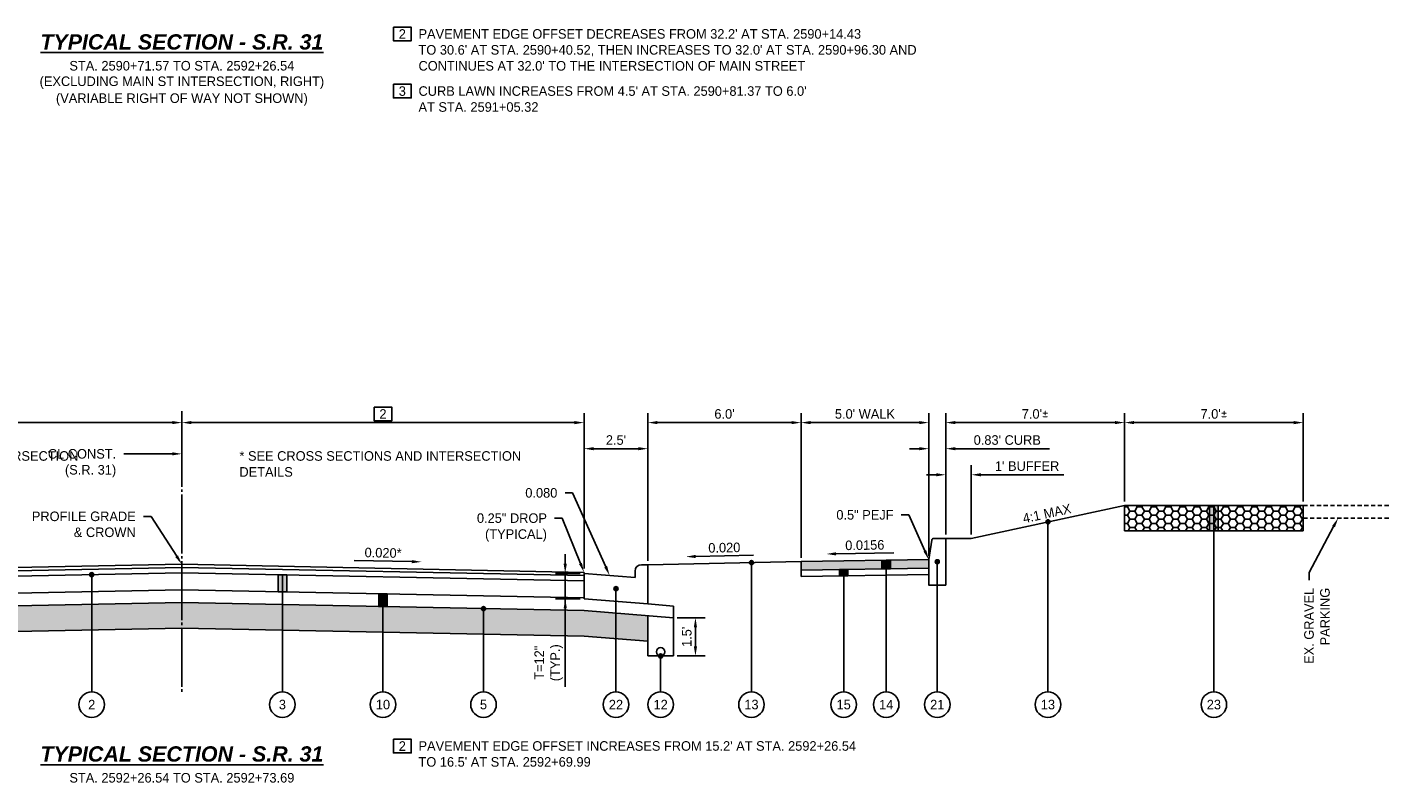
# Model space of a CAD drawing. Header units: feet. Extents: x 904 to 1979, y -2403 to -1843.
# Tile 29 of 34: x 1876 to 1930, y -1980 to -1950. Entities that reach past the tile are written whole.
import ezdxf
from ezdxf import colors
from ezdxf.entities.mleader import LeaderData, LeaderLine
from ezdxf.math import Vec2, Vec3

# ---------------------------------------------------------------- set-up
doc = ezdxf.new("R2010")
doc.units = ezdxf.units.FT
doc.header["$MEASUREMENT"] = 0
doc.linetypes.add('cl', pattern=[5, 0.09375, -0.09375, 4.625, -0.09375, 0.09375])
doc.linetypes.add('OhDOT_USTN3', pattern=[0.22, 0.165, -0.055])
for name, color, linetype in [('GE_P_CL', 180, 'cl'), ('PV_X_EOP', 27, 'OhDOT_USTN3'), ('RD_P_Text', 1, 'Continuous'), ('SC_Shading1', 247, 'Continuous'), ('SC_Shading1_Resurfacing', 247, 'Continuous'), ('SC_Shading2', 255, 'Continuous')]:
    doc.layers.add(name, color=color, linetype=linetype)
doc.styles.add('Slanted-Normal', font='font31.shx', dxfattribs={"height": 0.1})
doc.styles.get("Standard").update_dxf_attribs({"font": 'font31.shx'})
doc.dimstyles.new('COEC', dxfattribs={"dimscale": 13.9, "dimtxt": 0.18, "dimasz": 0.18, "dimexe": 0.18, "dimexo": 0.0625, "dimgap": 0.09, "dimtad": 1, "dimzin": 0, "dimdsep": 46, "dimtxsty": 'Standard', "dimcen": 0.09, "dimclrd": 256, "dimclre": 256, "dimclrt": 256, "dimaunit": 1, "dimadec": 4, "dimazin": 0, "dimtfac": 1, "dimtofl": 0, "dimtmove": 0, "dimatfit": 3, "dimfxl": 1, "dimtolj": 1, "dimtzin": 0, "dimlwd": -1, "dimlwe": -1, "dimarcsym": 0})

# ---------------------------------------------------------------- blocks, each defined once
blk = doc.blocks.new('*D1141')
at = {"layer": 'Defpoints', "color": 0, "transparency": 16777216}
for p in [(1897.383, -1971.79), (1898.12, -1971.79), (1898.12, -1972.79)]:
    blk.add_point(p, dxfattribs=at)
at = {"layer": 'RD_P_Text', "transparency": 16777216}
for p, q in [((1897.383, -1971.415), (1897.383, -1971.04)), ((1897.97, -1971.79), (1897.008, -1971.79)), ((1897.383, -1972.79), (1897.383, -1971.79)), ((1897.97, -1972.79), (1897.008, -1972.79)), ((1897.383, -1976.235), (1897.383, -1972.79)), ((1897.383, -1973.165), (1897.383, -1973.54))]:
    blk.add_line(p, q, dxfattribs=at)
for points in [[(1897.321, -1971.415), (1897.446, -1971.415), (1897.383, -1971.79)], [(1897.321, -1973.165), (1897.446, -1973.165), (1897.383, -1972.79)]]:
    blk.add_solid(points, dxfattribs=at)
at = {"layer": 'RD_P_Text', "transparency": 16777216, "insert": (1896.733, -1975.294), "char_height": 0.375, "attachment_point": 5, "rotation": 90}
blk.add_mtext('\\A1;T=12"\\P(TYP.)', dxfattribs=at)
blk = doc.blocks.new('*D1142')
at = {"layer": 'Defpoints', "color": 0, "transparency": 16777216}
for p in [(1901.62, -1973.529), (1902.482, -1973.529), (1901.62, -1975.029)]:
    blk.add_point(p, dxfattribs=at)
at = {"layer": 'RD_P_Text', "transparency": 16777216}
for p, q in [((1901.77, -1973.529), (1902.857, -1973.529)), ((1902.482, -1974.654), (1902.482, -1973.904)), ((1901.77, -1975.029), (1902.857, -1975.029))]:
    blk.add_line(p, q, dxfattribs=at)
for points in [[(1902.419, -1973.904), (1902.544, -1973.904), (1902.482, -1973.529)], [(1902.419, -1974.654), (1902.544, -1974.654), (1902.482, -1975.029)]]:
    blk.add_solid(points, dxfattribs=at)
at = {"layer": 'RD_P_Text', "transparency": 16777216, "insert": (1902.144, -1974.279), "char_height": 0.375, "attachment_point": 5, "rotation": 90}
blk.add_mtext("\\A1;1.5'", dxfattribs=at)
blk = doc.blocks.new('*D1143')
at = {"layer": 'Defpoints', "color": 0, "transparency": 16777216}
for p in [(1864.72, -1965.881), (1882.37, -1965.435), (1864.72, -1971.788)]:
    blk.add_point(p, dxfattribs=at)
at = {"layer": 'RD_P_Text', "transparency": 16777216}
for p, q in [((1864.72, -1971.638), (1864.72, -1965.506)), ((1881.995, -1965.881), (1865.095, -1965.881)), ((1882.37, -1965.585), (1882.37, -1966.256))]:
    blk.add_line(p, q, dxfattribs=at)
for points in [[(1865.095, -1965.818), (1865.095, -1965.943), (1864.72, -1965.881)], [(1881.995, -1965.818), (1881.995, -1965.943), (1882.37, -1965.881)]]:
    blk.add_solid(points, dxfattribs=at)
at = {"layer": 'RD_P_Text', "transparency": 16777216, "insert": (1873.545, -1965.543), "char_height": 0.375, "attachment_point": 5}
blk.add_mtext('\\A1;1', dxfattribs=at)
blk = doc.blocks.new('*D1144')
at = {"layer": 'Defpoints', "color": 0, "transparency": 16777216}
for p in [(1882.37, -1965.435), (1882.37, -1965.881), (1898.12, -1971.75)]:
    blk.add_point(p, dxfattribs=at)
at = {"layer": 'RD_P_Text', "transparency": 16777216}
for p, q in [((1882.37, -1965.585), (1882.37, -1966.256)), ((1897.745, -1965.881), (1882.745, -1965.881)), ((1898.12, -1971.6), (1898.12, -1965.506))]:
    blk.add_line(p, q, dxfattribs=at)
for points in [[(1882.745, -1965.818), (1882.745, -1965.943), (1882.37, -1965.881)], [(1897.745, -1965.818), (1897.745, -1965.943), (1898.12, -1965.881)]]:
    blk.add_solid(points, dxfattribs=at)
at = {"layer": 'RD_P_Text', "transparency": 16777216, "insert": (1890.245, -1965.543), "char_height": 0.375, "attachment_point": 5}
blk.add_mtext('\\A1;2', dxfattribs=at)
blk = doc.blocks.new('*D1146')
at = {"layer": 'Defpoints', "color": 0, "transparency": 16777216}
for p in [(1900.62, -1966.903), (1898.12, -1971.75), (1900.62, -1971.45)]:
    blk.add_point(p, dxfattribs=at)
at = {"layer": 'RD_P_Text', "transparency": 16777216}
for p, q in [((1898.12, -1971.6), (1898.12, -1966.528)), ((1898.495, -1966.903), (1900.245, -1966.903)), ((1900.62, -1971.3), (1900.62, -1966.528))]:
    blk.add_line(p, q, dxfattribs=at)
for points in [[(1898.495, -1966.841), (1898.495, -1966.966), (1898.12, -1966.903)], [(1900.245, -1966.841), (1900.245, -1966.966), (1900.62, -1966.903)]]:
    blk.add_solid(points, dxfattribs=at)
at = {"layer": 'RD_P_Text', "transparency": 16777216, "insert": (1899.37, -1966.566), "char_height": 0.375, "attachment_point": 5}
blk.add_mtext("\\A1;2.5'", dxfattribs=at)
blk = doc.blocks.new('*D1149')
at = {"layer": 'Defpoints', "color": 0, "transparency": 16777216}
for p in [(1900.62, -1965.881), (1900.62, -1971.45), (1906.62, -1971.33)]:
    blk.add_point(p, dxfattribs=at)
at = {"layer": 'RD_P_Text', "transparency": 16777216}
for p, q in [((1900.62, -1971.3), (1900.62, -1965.506)), ((1906.245, -1965.881), (1900.995, -1965.881)), ((1906.62, -1971.18), (1906.62, -1965.506))]:
    blk.add_line(p, q, dxfattribs=at)
for points in [[(1900.995, -1965.818), (1900.995, -1965.943), (1900.62, -1965.881)], [(1906.245, -1965.818), (1906.245, -1965.943), (1906.62, -1965.881)]]:
    blk.add_solid(points, dxfattribs=at)
at = {"layer": 'RD_P_Text', "transparency": 16777216, "insert": (1903.62, -1965.543), "char_height": 0.375, "attachment_point": 5}
blk.add_mtext("\\A1;6.0'", dxfattribs=at)
blk = doc.blocks.new('*D1150')
at = {"layer": 'Defpoints', "color": 0, "transparency": 16777216}
for p in [(1906.62, -1965.881), (1911.62, -1971.252), (1906.62, -1971.33)]:
    blk.add_point(p, dxfattribs=at)
at = {"layer": 'RD_P_Text', "transparency": 16777216}
for p, q in [((1906.62, -1971.18), (1906.62, -1965.506)), ((1911.245, -1965.881), (1906.995, -1965.881)), ((1911.62, -1971.102), (1911.62, -1965.506))]:
    blk.add_line(p, q, dxfattribs=at)
for points in [[(1906.995, -1965.818), (1906.995, -1965.943), (1906.62, -1965.881)], [(1911.245, -1965.818), (1911.245, -1965.943), (1911.62, -1965.881)]]:
    blk.add_solid(points, dxfattribs=at)
at = {"layer": 'RD_P_Text', "transparency": 16777216, "insert": (1909.12, -1965.543), "char_height": 0.375, "attachment_point": 5}
blk.add_mtext("\\A1;5.0' WALK", dxfattribs=at)
blk = doc.blocks.new('*D1151')
at = {"layer": 'Defpoints', "color": 0, "transparency": 16777216}
for p in [(1912.286, -1965.881), (1919.286, -1969.124), (1912.286, -1970.419)]:
    blk.add_point(p, dxfattribs=at)
at = {"layer": 'RD_P_Text', "transparency": 16777216}
for p, q in [((1912.286, -1970.269), (1912.286, -1965.506)), ((1918.911, -1965.881), (1912.661, -1965.881)), ((1919.286, -1968.974), (1919.286, -1965.506))]:
    blk.add_line(p, q, dxfattribs=at)
for points in [[(1912.661, -1965.818), (1912.661, -1965.943), (1912.286, -1965.881)], [(1918.911, -1965.818), (1918.911, -1965.943), (1919.286, -1965.881)]]:
    blk.add_solid(points, dxfattribs=at)
at = {"layer": 'RD_P_Text', "transparency": 16777216, "insert": (1915.786, -1965.543), "char_height": 0.375, "attachment_point": 5}
blk.add_mtext("\\A1;7.0'{\\fISOCPEUR|b0|i0|c0|p34;%%P}", dxfattribs=at)
blk = doc.blocks.new('*D1152')
at = {"layer": 'Defpoints', "color": 0, "transparency": 16777216}
for p in [(1912.286, -1966.903), (1912.286, -1970.419), (1911.62, -1971.252)]:
    blk.add_point(p, dxfattribs=at)
at = {"layer": 'RD_P_Text', "transparency": 16777216}
for p, q in [((1911.245, -1966.903), (1910.87, -1966.903)), ((1911.62, -1971.102), (1911.62, -1966.528)), ((1912.286, -1970.269), (1912.286, -1966.528)), ((1912.661, -1966.903), (1916.351, -1966.903))]:
    blk.add_line(p, q, dxfattribs=at)
for points in [[(1911.245, -1966.841), (1911.245, -1966.966), (1911.62, -1966.903)], [(1912.661, -1966.841), (1912.661, -1966.966), (1912.286, -1966.903)]]:
    blk.add_solid(points, dxfattribs=at)
at = {"layer": 'RD_P_Text', "transparency": 16777216, "insert": (1914.694, -1966.566), "char_height": 0.375, "attachment_point": 5}
blk.add_mtext("\\A1;0.83' CURB", dxfattribs=at)
blk = doc.blocks.new('*D1158')
at = {"layer": 'Defpoints', "color": 0, "transparency": 16777216}
for p in [(1919.286, -1965.881), (1919.286, -1969.124), (1926.286, -1969.124)]:
    blk.add_point(p, dxfattribs=at)
at = {"layer": 'RD_P_Text', "transparency": 16777216}
for p, q in [((1919.286, -1968.974), (1919.286, -1965.506)), ((1925.911, -1965.881), (1919.661, -1965.881)), ((1926.286, -1968.974), (1926.286, -1965.506))]:
    blk.add_line(p, q, dxfattribs=at)
for points in [[(1919.661, -1965.818), (1919.661, -1965.943), (1919.286, -1965.881)], [(1925.911, -1965.818), (1925.911, -1965.943), (1926.286, -1965.881)]]:
    blk.add_solid(points, dxfattribs=at)
at = {"layer": 'RD_P_Text', "transparency": 16777216, "insert": (1922.786, -1965.543), "char_height": 0.375, "attachment_point": 5}
blk.add_mtext("\\A1;7.0'{\\fISOCPEUR|b0|i0|c0|p34;%%P}", dxfattribs=at)
blk = doc.blocks.new('*D1159')
at = {"layer": 'Defpoints', "color": 0, "transparency": 16777216}
for p in [(1913.286, -1967.926), (1912.286, -1970.419), (1913.286, -1970.419)]:
    blk.add_point(p, dxfattribs=at)
at = {"layer": 'RD_P_Text', "transparency": 16777216}
for p, q in [((1911.911, -1967.926), (1911.536, -1967.926)), ((1912.286, -1970.269), (1912.286, -1967.551)), ((1913.286, -1970.269), (1913.286, -1967.551)), ((1913.661, -1967.926), (1916.905, -1967.926))]:
    blk.add_line(p, q, dxfattribs=at)
for points in [[(1911.911, -1967.863), (1911.911, -1967.988), (1912.286, -1967.926)], [(1913.661, -1967.863), (1913.661, -1967.988), (1913.286, -1967.926)]]:
    blk.add_solid(points, dxfattribs=at)
at = {"layer": 'RD_P_Text', "transparency": 16777216, "insert": (1915.471, -1967.588), "char_height": 0.375, "attachment_point": 5}
blk.add_mtext("\\A1;1' BUFFER", dxfattribs=at)

msp = doc.modelspace()

# ---------------------------------------------------------------- hatches: boundary and pattern name
at = {"layer": 'RD_P_Text'}
h = msp.add_hatch(color=256, dxfattribs=at)
h.dxf.hatch_style = 1
h.paths.add_polyline_path([(1922.953, -1969.124), (1922.953, -1970.124), (1922.62, -1970.124), (1922.62, -1969.124)])
h = msp.add_hatch(color=256, dxfattribs=at)
h.dxf.hatch_style = 1
edge = h.paths.add_edge_path()
edge.add_arc((1916.286, -1969.772), 0.08, 180, 540, ccw=False)
h = msp.add_hatch(color=256, dxfattribs=at)
h.dxf.hatch_style = 1
edge = h.paths.add_edge_path()
edge.add_arc((1911.953, -1971.335), 0.08, 180, 540, ccw=False)
h = msp.add_hatch(color=256, dxfattribs=at)
h.dxf.hatch_style = 1
edge = h.paths.add_edge_path()
edge.add_arc((1878.84, -1971.839), 0.08, 0, 360)
h = msp.add_hatch(color=256, dxfattribs=at)
h.dxf.hatch_style = 1
edge = h.paths.add_edge_path()
edge.add_arc((1904.676, -1971.369), 0.08, 180, 540, ccw=False)
h = msp.add_hatch(color=256, dxfattribs=at)
h.dxf.hatch_style = 1
h.paths.add_polyline_path([(1908.454, -1971.635), (1908.122, -1971.64), (1908.122, -1971.89), (1908.454, -1971.885)])
h = msp.add_hatch(color=256, dxfattribs=at)
h.dxf.hatch_style = 1
h.paths.add_polyline_path([(1910.12, -1971.276), (1909.788, -1971.281), (1909.788, -1971.614), (1910.12, -1971.609)])
h = msp.add_hatch(color=256, dxfattribs=at)
h.dxf.hatch_style = 1
h.paths.add_polyline_path([(1886.141, -1971.844), (1886.474, -1971.851), (1886.474, -1972.517), (1886.141, -1972.51)])
h = msp.add_hatch(color=256, dxfattribs=at)
h.dxf.hatch_style = 1
edge = h.paths.add_edge_path()
edge.add_arc((1899.37, -1972.39), 0.08, 180, 540, ccw=False)
h = msp.add_hatch(color=256, dxfattribs=at)
h.dxf.hatch_style = 1
h.paths.add_polyline_path([(1890.078, -1972.589), (1890.411, -1972.595), (1890.411, -1973.095), (1890.078, -1973.089)])
h = msp.add_hatch(color=256, dxfattribs=at)
h.dxf.hatch_style = 1
edge = h.paths.add_edge_path()
edge.add_arc((1894.182, -1973.171), 0.08, 180, 540, ccw=False)
h = msp.add_hatch(color=256, dxfattribs=at)
h.dxf.hatch_style = 1
edge = h.paths.add_edge_path()
edge.add_arc((1901.12, -1975.029), 0.08, 180, 540, ccw=False)
at = {"layer": 'SC_Shading1'}
h = msp.add_hatch(dxfattribs=at)
h.set_pattern_fill('WICKER', color=256, scale=1.5)
h.set_pattern_definition([(0, (-39.2884, 58.6569), (0, 1.5), [0.439335, -0.257355, 0.621315, -0.18198]), (0, (-39.2884, 58.4749), (0, 1.5), [0.621315, -0.257355, 0.439335, -0.18198]), (0, (-38.8491, 59.5356), (0, 1.5), [0.621315, -0.257355, 0.439335, -0.18198]), (0, (-38.8491, 59.7176), (0, 1.5), [0.439335, -0.257355, 0.621315, -0.18198]), (90, (-39.031, 58.6569), (-1.5, 9e-17), [0.439335, -0.257355, 0.621315, -0.18198]), (90, (-38.8491, 58.6569), (-1.5, 9e-17), [0.621315, -0.257355, 0.439335, -0.18198]), (90, (-37.9704, 58.9142), (-1.5, 9e-17), [0.621315, -0.18198, 0.439335, -0.257355]), (90, (-37.7884, 59.0962), (-1.5, 9e-17), [0.439335, -0.18198, 0.621315, -0.257355]), (135, (-38.5384, 58.3462), (-1.4999962, -1.4999962), [0.439335, -0.257355, 0.36396, -0.257355, 0.621315, -0.18198]), (135, (-38.4097, 58.475), (-1.4999962, -1.4999962), [0.621315, -0.257355, 0.36396, -0.257355, 0.439335, -0.18198]), (135, (-37.531, 58.8389), (-1.4999962, -1.4999962), [0.36396, -0.257355, 0.621315, -0.18198, 0.439335, -0.257355]), (135, (-37.531, 59.0962), (-1.4999962, -1.4999962), [0.36396, -0.257355, 0.439335, -0.18198, 0.621315, -0.257355]), (45, (-38.4097, 58.2176), (-1.4999962, 1.4999962), [0.36396, -0.257355, 0.439335, -0.18198, 0.621315, -0.257355]), (45, (-38.667, 58.2176), (-1.4999962, 1.4999962), [0.36396, -0.257355, 0.621315, -0.18198, 0.439335, -0.257355]), (45, (-39.4704, 58.657), (-1.4999962, 1.4999962), [0.439335, -0.18198, 0.621315, -0.257355, 0.36396, -0.257355]), (45, (-39.7278, 58.657), (-1.4999962, 1.4999962), [0.621315, -0.18198, 0.439335, -0.257355, 0.36396, -0.257355])])
h.paths.add_polyline_path([(1862.22, -1974.487), (1864.72, -1974.287), (1882.37, -1973.934), (1898.12, -1974.249), (1900.62, -1974.449), (1900.62, -1973.449), (1898.12, -1973.249), (1882.37, -1972.934), (1864.72, -1973.287), (1862.22, -1973.487)])
at = {"layer": 'SC_Shading1_Resurfacing'}
h = msp.add_hatch(dxfattribs=at)
h.set_pattern_fill('HONEY', color=256, scale=1.5)
h.set_pattern_definition([(0, (7, 1.29433), (0.28125, 0.162379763), [0.1875, -0.375]), (120, (7, 1.29433), (-0.28125, 0.162379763), [0.1875, -0.375]), (60, (7, 1.29433), (6e-17, 0.324759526), [-0.375, 0.1875])])
h.paths.add_polyline_path([(1926.286, -1969.124), (1919.286, -1969.124), (1919.286, -1970.124), (1926.286, -1970.124)])
at = {"layer": 'SC_Shading2'}
h = msp.add_hatch(color=256, dxfattribs=at)
h.dxf.hatch_style = 1
h.paths.add_polyline_path([(1911.62, -1971.585), (1906.62, -1971.663), (1906.62, -1971.33), (1911.62, -1971.252)])

# ---------------------------------------------------------------- linework, layer by layer
at = {"layer": 'GE_P_CL', "ltscale": 0.5, "flags": 128}
msp.add_lwpolyline([(1882.37, -1976.435), (1882.37, -1965.435)], dxfattribs=at)
at = {"layer": 'PV_X_EOP', "flags": 128}
for points in [[(1929.634, -1969.124), (1926.286, -1969.124)], [(1929.634, -1969.624), (1926.286, -1969.624)]]:
    msp.add_lwpolyline(points, dxfattribs=at)
at = {"layer": 'RD_P_Text'}
for points in [[(1890.653, -1950.382), (1891.353, -1950.382), (1891.353, -1950.916), (1890.653, -1950.916)], [(1890.653, -1952.621), (1891.353, -1952.621), (1891.353, -1953.155), (1890.653, -1953.155)], [(1889.895, -1965.277), (1890.595, -1965.277), (1890.595, -1965.81), (1889.895, -1965.81)], [(1890.653, -1978.292), (1891.353, -1978.292), (1891.353, -1978.826), (1890.653, -1978.826)]]:
    msp.add_lwpolyline(points, close=True, dxfattribs=at)
at = {"layer": 'RD_P_Text', "flags": 128}
for points in [[(1913.286, -1970.419), (1919.286, -1969.124)], [(1919.286, -1969.124), (1926.286, -1969.124)], [(1919.286, -1970.124), (1919.286, -1969.124)], [(1922.62, -1969.124), (1922.62, -1970.124)], [(1922.953, -1969.124), (1922.953, -1970.124), (1922.62, -1970.124), (1922.62, -1969.124), (1922.953, -1969.124)], [(1922.786, -1969.124), (1922.786, -1976.435)], [(1922.953, -1969.124), (1922.953, -1970.124)], [(1926.286, -1970.124), (1926.286, -1969.124)], [(1916.286, -1969.772), (1916.286, -1976.435)], [(1919.286, -1970.124), (1926.286, -1970.124)], [(1912.286, -1970.419), (1913.286, -1970.419)], [(1906.62, -1971.33), (1911.62, -1971.252)], [(1864.72, -1971.788), (1882.37, -1971.435)], [(1864.72, -1971.913), (1882.37, -1971.56)], [(1864.72, -1972.121), (1882.37, -1971.768)], [(1882.37, -1971.435), (1898.12, -1971.75)], [(1882.37, -1971.56), (1898.12, -1971.875)], [(1882.37, -1971.768), (1898.12, -1972.083)], [(1898.12, -1971.79), (1900.12, -1971.95)], [(1898.12, -1971.79), (1898.12, -1972.79)], [(1900.12, -1971.7), (1900.12, -1971.95)], [(1900.37, -1971.45), (1900.62, -1971.45)], [(1900.62, -1971.45), (1906.62, -1971.33)], [(1900.62, -1971.45), (1900.62, -1972.99)], [(1900.62, -1972.99), (1900.62, -1971.45)], [(1904.676, -1971.369), (1904.676, -1976.435)], [(1906.62, -1971.663), (1911.62, -1971.585)], [(1908.454, -1971.635), (1908.122, -1971.64), (1908.122, -1971.89), (1908.454, -1971.885), (1908.454, -1971.635)], [(1910.12, -1971.276), (1909.788, -1971.281), (1909.788, -1971.614), (1910.12, -1971.609), (1910.12, -1971.276)], [(1911.953, -1971.335), (1911.953, -1976.435)], [(1886.141, -1971.844), (1886.474, -1971.851), (1886.474, -1972.517), (1886.141, -1972.51), (1886.141, -1971.844)], [(1906.62, -1971.913), (1911.62, -1971.835)], [(1864.72, -1972.787), (1882.37, -1972.434)], [(1882.37, -1972.434), (1898.12, -1972.749)], [(1890.078, -1972.589), (1890.411, -1972.595), (1890.411, -1973.095), (1890.078, -1973.089), (1890.078, -1972.589)], [(1898.12, -1972.79), (1900.62, -1972.99)], [(1899.37, -1972.39), (1899.37, -1976.435)], [(1864.72, -1973.287), (1882.37, -1972.934)], [(1882.37, -1972.934), (1898.12, -1973.249)], [(1898.12, -1973.249), (1901.62, -1973.529)], [(1900.62, -1972.99), (1901.62, -1973.07)], [(1901.62, -1973.07), (1901.62, -1973.529)], [(1900.62, -1973.449), (1900.62, -1975.029)], [(1901.62, -1973.529), (1901.62, -1975.029)], [(1864.72, -1974.287), (1882.37, -1973.934)], [(1882.37, -1973.934), (1898.12, -1974.249)], [(1898.12, -1974.249), (1900.62, -1974.449)], [(1900.62, -1975.029), (1901.62, -1975.029)], [(1901.12, -1975.029), (1901.12, -1976.435)]]:
    msp.add_lwpolyline(points, dxfattribs=at)
msp.add_lwpolyline([(1912.286, -1970.419), (1911.817, -1970.419, 0.371266), (1911.734, -1970.49), (1911.62, -1971.252), (1911.62, -1972.252), (1912.286, -1972.252)], format="xyb", close=True, dxfattribs=at)
at = {"layer": 'RD_P_Text', "linetype": 'ByBlock', "lineweight": -2}
for points in [[(1902.488, -1971.129), (1904.752, -1971.083)], [(1907.988, -1971.025), (1910.252, -1970.989)], [(1891.377, -1971.331), (1889.113, -1971.286)]]:
    msp.add_lwpolyline(points, dxfattribs=at)
at = {"layer": 'RD_P_Text', "ltscale": 0.5, "flags": 128}
for points in [[(1911.62, -1971.835), (1911.62, -1971.252)], [(1898.12, -1972.79), (1898.12, -1971.75)], [(1906.62, -1971.913), (1906.62, -1971.33)], [(1908.122, -1971.89), (1908.122, -1971.64)], [(1908.288, -1976.435), (1908.288, -1971.637)], [(1908.454, -1971.885), (1908.454, -1971.635)], [(1909.788, -1971.614), (1909.788, -1971.281)], [(1909.954, -1976.435), (1909.954, -1971.278)], [(1910.12, -1971.609), (1910.12, -1971.276)], [(1878.84, -1976.435), (1878.84, -1971.839)], [(1886.141, -1972.51), (1886.141, -1971.844)], [(1886.307, -1976.435), (1886.307, -1971.847)], [(1886.474, -1972.517), (1886.474, -1971.851)], [(1890.078, -1973.089), (1890.078, -1972.589)], [(1890.245, -1976.435), (1890.245, -1972.592)], [(1890.411, -1973.095), (1890.411, -1972.595)], [(1894.182, -1976.435), (1894.182, -1973.171)]]:
    msp.add_lwpolyline(points, dxfattribs=at)
at = {"layer": 'RD_P_Text'}
for centre, radius in [((1916.286, -1969.772), 0.08), ((1911.953, -1971.335), 0.08), ((1878.84, -1971.839), 0.08), ((1904.676, -1971.369), 0.08), ((1899.37, -1972.39), 0.08), ((1894.182, -1973.171), 0.08), ((1901.12, -1974.863), 0.166), ((1901.12, -1975.029), 0.08), ((1878.84, -1976.935), 0.5), ((1886.307, -1976.935), 0.5), ((1890.245, -1976.935), 0.5), ((1894.182, -1976.935), 0.5), ((1899.37, -1976.935), 0.5), ((1901.12, -1976.935), 0.5), ((1904.676, -1976.935), 0.5), ((1908.288, -1976.935), 0.5), ((1909.954, -1976.935), 0.5), ((1911.953, -1976.935), 0.5), ((1916.286, -1976.935), 0.5), ((1922.786, -1976.935), 0.5)]:
    msp.add_circle(centre, radius, dxfattribs=at)
msp.add_arc((1900.37, -1971.7), 0.25, 90, 180, dxfattribs=at)
for points in [[(1902.489, -1971.191), (1902.113, -1971.136), (1902.487, -1971.066)], [(1907.989, -1971.087), (1907.613, -1971.03), (1907.987, -1970.962)], [(1891.375, -1971.394), (1891.752, -1971.339), (1891.378, -1971.269)]]:
    msp.add_solid(points, dxfattribs=at)

# ---------------------------------------------------------------- texts
for s, width, heights, insert, char_height, attachment_point in [('\\pxt43;2', 34.83485, [0], (1891.003, -1950.649), 0.375, 5), ("PAVEMENT EDGE OFFSET DECREASES FROM 32.2' AT STA. 2590+14.43\\PTO 30.6' AT STA. 2590+40.52, THEN INCREASES TO 32.0' AT STA. 2590+96.30 AND CONTINUES AT 32.0' TO THE INTERSECTION OF MAIN STREET", 21.75627, [9.075], (1891.637, -1950.458), 0.375, 1), ('{\\fArial|b1|i1|c0|p34;\\LTYPICAL SECTION - S.R. 31}', 34.83485, [0], (1882.37, -1950.963), 0.6, 5), ('STA. 2590+71.57 TO STA. 2592+26.54', 34.83485, [0], (1882.37, -1951.895), 0.375, 5), ('(EXCLUDING MAIN ST INTERSECTION, RIGHT)', 34.83485, [0], (1882.37, -1952.557), 0.375, 5), ('(VARIABLE RIGHT OF WAY NOT SHOWN)', 34.83485, [0], (1882.37, -1953.22), 0.375, 5), ('\\pxt43;3', 34.83485, [0], (1891.003, -1952.888), 0.375, 5), ("CURB LAWN INCREASES FROM 4.5' AT STA. 2590+81.37 TO 6.0' \\PAT STA. 2591+05.32", 21.75627, [9.075], (1891.637, -1952.697), 0.375, 1), ('* SEE CROSS SECTIONS AND INTERSECTION DETAILS', 11.61282, [9.075], (1867.283, -1967.001), 0.375, 1), ('* SEE CROSS SECTIONS AND INTERSECTION DETAILS', 11.61282, [9.075], (1884.624, -1967.001), 0.375, 1), ('2', 34.83485, [0], (1878.84, -1976.935), 0.375, 5), ('\\pxt43;3', 34.83485, [0], (1886.307, -1976.935), 0.375, 5), ('10', 34.83485, [0], (1890.245, -1976.935), 0.375, 5), ('5', 34.83485, [0], (1894.182, -1976.935), 0.375, 5), ('22', 34.83485, [0], (1899.37, -1976.935), 0.375, 5), ('\\pxt43;12', 34.83485, [0], (1901.12, -1976.935), 0.375, 5), ('13', 34.83485, [0], (1904.676, -1976.935), 0.375, 5), ('15', 34.83485, [0], (1908.288, -1976.935), 0.375, 5), ('\\pxt43;14', 34.83485, [0], (1909.954, -1976.935), 0.375, 5), ('\\pxt43;21', 34.83485, [0], (1911.953, -1976.935), 0.375, 5), ('13', 34.83485, [0], (1916.286, -1976.935), 0.375, 5), ('23', 34.83485, [0], (1922.786, -1976.935), 0.375, 5), ('{\\fArial|b1|i1|c0|p34;\\LTYPICAL SECTION - S.R. 31}', 34.83485, [0], (1882.37, -1978.873), 0.6, 5), ('\\pxt43;2', 34.83485, [0], (1891.003, -1978.559), 0.375, 5), ("PAVEMENT EDGE OFFSET INCREASES FROM 15.2' AT STA. 2592+26.54\\PTO 16.5' AT STA. 2592+69.99", 21.75627, [9.075], (1891.637, -1978.368), 0.375, 1), ('STA. 2592+26.54 TO STA. 2592+73.69', 34.83485, [0.375], (1882.37, -1979.805), 0.375, 5)]:
    msp.add_mtext_dynamic_manual_height_columns(s, width=width, gutter_width=10, heights=heights, dxfattribs=dict(at, insert=insert, char_height=char_height, attachment_point=attachment_point))
at = {"layer": 'RD_P_Text', "char_height": 0.375, "attachment_point": 5}
for s, insert, rotation in [('4:1 MAX', (1916.245, -1969.442), 12.1734), ('0.020', (1903.613, -1970.783), 1.1458), ('0.0156', (1909.115, -1970.684), 0.8937), ('0.020*', (1890.251, -1970.986), 358.8542)]:
    msp.add_mtext_dynamic_manual_height_columns(s, width=2.91398, gutter_width=10, heights=[0], dxfattribs=dict(at, insert=insert, rotation=rotation))

# ---------------------------------------------------------------- dimensions: what is measured, and where the dimension line sits
at = {"layer": 'RD_P_Text'}
for base, p1, p2, text, picture, middle in [((1864.72, -1965.881), (1882.37, -1965.435), (1864.72, -1971.788), '1', '*D1143', (1873.545, -1965.543)), ((1882.37, -1965.881), (1898.12, -1971.75), (1882.37, -1965.435), '2', '*D1144', (1890.245, -1965.543)), ((1900.62, -1965.881), (1906.62, -1971.33), (1900.62, -1971.45), "6.0'", '*D1149', (1903.62, -1965.543)), ((1906.62, -1965.881), (1911.62, -1971.252), (1906.62, -1971.33), "5.0' WALK", '*D1150', (1909.12, -1965.543)), ((1912.286, -1965.881), (1919.286, -1969.124), (1912.286, -1970.419), "7.0'{\\fISOCPEUR|b0|i0|c0|p34;%%P}", '*D1151', (1915.786, -1965.543)), ((1919.286, -1965.881), (1926.286, -1969.124), (1919.286, -1969.124), "7.0'{\\fISOCPEUR|b0|i0|c0|p34;%%P}", '*D1158', (1922.786, -1965.543)), ((1900.62, -1966.903), (1898.12, -1971.75), (1900.62, -1971.45), "2.5'", '*D1146', (1899.37, -1966.566)), ((1912.286, -1966.903), (1911.62, -1971.252), (1912.286, -1970.419), "0.83' CURB", '*D1152', (1914.694, -1966.566)), ((1913.286, -1967.926), (1912.286, -1970.419), (1913.286, -1970.419), "1' BUFFER", '*D1159', (1915.471, -1967.588))]:
    dim = msp.add_linear_dim(base=base, p1=p1, p2=p2, text=text, dimstyle='COEC', override={"dimscale": 3, "dimtxt": 0.125, "dimasz": 0.125, "dimexe": 0.125, "dimexo": 0.05, "dimgap": 0.05}, dxfattribs=at)
    dim.commit()
    dim.dimension.update_dxf_attribs({"geometry": picture, "text_midpoint": middle})
dim = msp.add_linear_dim(base=(1897.383, -1971.79), p1=(1898.12, -1972.79), p2=(1898.12, -1971.79), angle=90, text='T=12"\\P(TYP.)', dimstyle='COEC', override={"dimscale": 3, "dimtxt": 0.125, "dimasz": 0.125, "dimexe": 0.125, "dimexo": 0.05, "dimgap": 0.05, "dimtmove": 1}, dxfattribs=at)
dim.commit()
dim.dimension.update_dxf_attribs({"geometry": '*D1141', "text_midpoint": (1897.712, -1975.294), "dimtype": 160})
dim = msp.add_linear_dim(base=(1902.482, -1973.529), p1=(1901.62, -1975.029), p2=(1901.62, -1973.529), angle=90, text="1.5'", dimstyle='COEC', override={"dimscale": 3, "dimtxt": 0.125, "dimasz": 0.125, "dimexe": 0.125, "dimexo": 0.05, "dimgap": 0.05}, dxfattribs=at)
dim.commit()
dim.dimension.update_dxf_attribs({"geometry": '*D1142', "text_midpoint": (1902.144, -1974.279)})

# ---------------------------------------------------------------- leaders
ml = msp.add_multileader_mtext('Standard', dxfattribs=at)
ml.set_content('CL CONST.\\P(S.R. 31)', color=256, style='Slanted-Normal')
ml.set_leader_properties()
ml.build(insert=Vec2(0, 0))
ml.multileader.update_dxf_attribs({"dogleg_length": 0.1, "arrow_head_size": 0.375, "scale": 3})
ctx = ml.context
ctx.base_point, ctx.scale, ctx.char_height, ctx.arrow_head_size, ctx.landing_gap_size, ctx.plane_origin = Vec3(1876.658, -1967.105), 3, 0.375, 0.375, 0.3, Vec3(1882.37, -1967.105)
ctx.text_align_type = 2
notes = []
notes.append((ctx, [(0, (1, 1, 0), (1880.397, -1967.105), (-1, 0), 0.3, [(0, [(1882.37, -1967.105)], 0, [])])]))
ctx.mtext.insert, ctx.mtext.alignment, ctx.mtext.flow_direction = Vec3(1879.797, -1966.917), 3, 5
ml = msp.add_multileader_mtext('Standard', dxfattribs=at)
ml.set_content('0.080', color=256, style='Slanted-Normal')
ml.set_leader_properties()
ml.build(insert=Vec2(0, 0))
ml.multileader.update_dxf_attribs({"dogleg_length": 0.1, "arrow_head_size": 0.375, "scale": 3})
ctx = ml.context
ctx.base_point, ctx.scale, ctx.char_height, ctx.arrow_head_size, ctx.landing_gap_size, ctx.plane_origin = Vec3(1895.19, -1968.634), 3, 0.375, 0.375, 0.3, Vec3(1889.544, -1969.278)
ctx.text_align_type = 2
notes.append((ctx, [(1, (1, 1, 0), (1897.674, -1968.634), (-1, 0), 0.3, [(0, [(1899.12, -1971.87)], 0, [])])]))
ctx.mtext.insert, ctx.mtext.alignment, ctx.mtext.flow_direction = Vec3(1897.074, -1968.447), 3, 5
ml = msp.add_multileader_mtext('Standard', dxfattribs=at)
ml.set_content('PROFILE GRADE\\P& CROWN', color=256, style='Slanted-Normal')
ml.set_leader_properties()
ml.build(insert=Vec2(0, 0))
ml.multileader.update_dxf_attribs({"dogleg_length": 0.1, "arrow_head_size": 0.375, "scale": 3})
ctx = ml.context
ctx.base_point, ctx.scale, ctx.char_height, ctx.arrow_head_size, ctx.landing_gap_size, ctx.plane_origin = Vec3(1876.03, -1969.555), 3, 0.375, 0.375, 0.3, Vec3(1882.37, -1969.233)
ctx.text_align_type = 2
notes.append((ctx, [(0, (1, 1, 0), (1881.162, -1969.555), (-1, 0), 0.3, [(0, [(1882.37, -1971.435)], 0, [])])]))
ctx.mtext.insert, ctx.mtext.alignment, ctx.mtext.flow_direction = Vec3(1880.562, -1969.367), 3, 5
ml = msp.add_multileader_mtext('Standard', dxfattribs=at)
ml.set_content('0.25" DROP\\P(TYPICAL)', color=256, style='Slanted-Normal')
ml.set_leader_properties()
ml.build(insert=Vec2(0, 0))
ml.multileader.update_dxf_attribs({"dogleg_length": 0.1, "arrow_head_size": 0.375, "scale": 3})
ctx = ml.context
ctx.base_point, ctx.scale, ctx.char_height, ctx.arrow_head_size, ctx.landing_gap_size, ctx.plane_origin = Vec3(1893.254, -1969.624), 3, 0.375, 0.375, 0.3, Vec3(1888.544, -1969.158)
ctx.text_align_type = 2
notes.append((ctx, [(1, (1, 1, 0), (1897.267, -1969.624), (-1, 0), 0.3, [(0, [(1898.12, -1971.75)], 0, [])])]))
ctx.mtext.insert, ctx.mtext.alignment, ctx.mtext.flow_direction = Vec3(1896.667, -1969.437), 3, 5
ml = msp.add_multileader_mtext('Standard', dxfattribs=at)
ml.set_content('0.5" PEJF', color=256, style='Slanted-Normal')
ml.set_leader_properties()
ml.build(insert=Vec2(0, 0))
ml.multileader.update_dxf_attribs({"dogleg_length": 0.1, "arrow_head_size": 0.375, "scale": 3})
ctx = ml.context
ctx.base_point, ctx.scale, ctx.char_height, ctx.arrow_head_size, ctx.landing_gap_size, ctx.plane_origin = Vec3(1907.278, -1969.496), 3, 0.375, 0.375, 0.3, Vec3(1918.973, -1969.087)
ctx.text_align_type = 2
notes.append((ctx, [(0, (1, 1, 0), (1910.841, -1969.496), (-1, 0), 0.3, [(0, [(1911.62, -1971.252)], 0, [])])]))
ctx.mtext.insert, ctx.mtext.alignment, ctx.mtext.flow_direction = Vec3(1910.241, -1969.308), 3, 5
ml = msp.add_multileader_mtext('Standard', dxfattribs=at)
ml.set_content('EX. GRAVEL\\PPARKING', color=256, style='Slanted-Normal')
ml.set_leader_properties()
ml.build(insert=Vec2(0, 0))
ml.multileader.update_dxf_attribs({"dogleg_length": 0.1, "arrow_head_size": 0.375, "scale": 3})
ctx = ml.context
ctx.base_point, ctx.scale, ctx.char_height, ctx.arrow_head_size, ctx.landing_gap_size, ctx.plane_origin, ctx.plane_x_axis, ctx.plane_y_axis = Vec3(1926.511, -1975.743), 3, 0.375, 0.375, 0.3, Vec3(1924.886, -1970.791), Vec3(0, 1), Vec3(-1, 0)
ctx.text_align_type = 2
notes.append((ctx, [(0, (1, 1, 0), (1926.511, -1971.756), (0, -1), 0.3, [(0, [(1927.651, -1969.624)], 0, [])])]))
ctx.mtext.insert, ctx.mtext.text_direction, ctx.mtext.rotation, ctx.mtext.alignment, ctx.mtext.flow_direction = Vec3(1926.323, -1972.356), Vec3(0, 1), 1.570796, 3, 5
for ctx, leaders in notes:
    for number, flags, end, landing, length, lines in leaders:
        leader = LeaderData()
        leader.index, (leader.has_last_leader_line, leader.has_dogleg_vector, leader.attachment_direction) = number, flags
        leader.last_leader_point, leader.dogleg_vector, leader.dogleg_length = Vec3(end), Vec3(landing), length
        for number, points, colour, breaks in lines:
            line = LeaderLine()
            line.index, line.vertices, line.color, line.breaks = number, Vec3.list(points), colors.encode_raw_color(colour), breaks
            leader.lines.append(line)
        ctx.leaders.append(leader)

doc.saveas('drawing.dxf')
